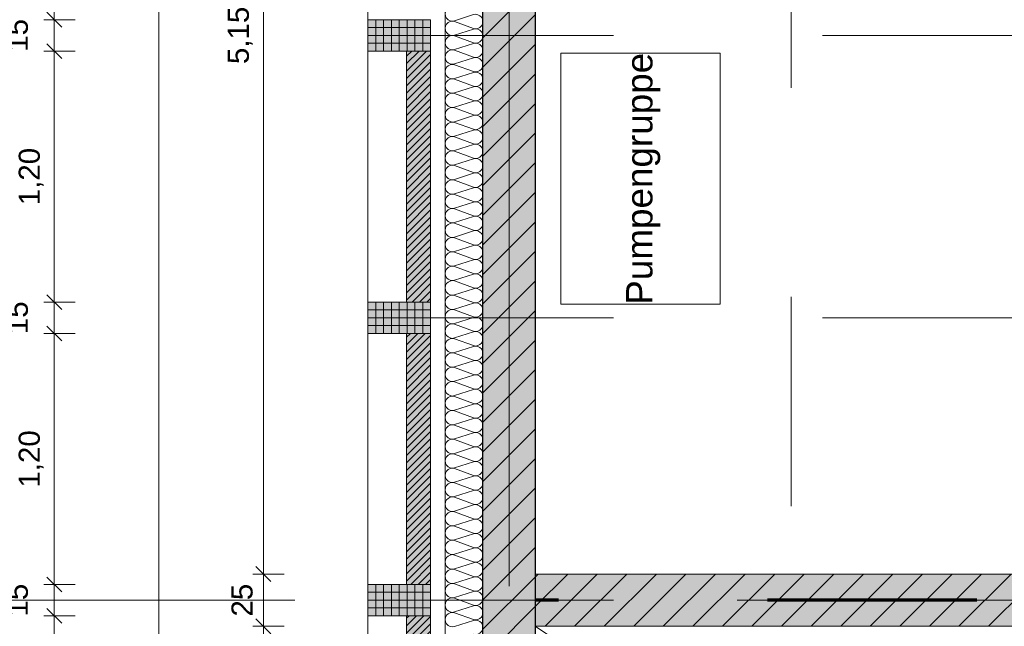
# Model space of a CAD drawing. Header units: metres. Extents: x -49 to 152, y -127 to 99.
# Tile 50 of 177: x -41.49 to -36.78, y -5.53 to -2.63. Entities that reach past the tile are written whole.
import ezdxf

# ---------------------------------------------------------------- set-up
doc = ezdxf.new("R2010")
doc.units = ezdxf.units.M
doc.header["$PDMODE"] = 1
doc.header["$PDSIZE"] = -2
for name, pattern in [('Achsen 01', [5.291531, 3.175, -1.058062, 0.352704, -0.705764]), ('gestrichelt - 01', [2, 1, -1]), ('gestrichelt - 02', [4, 2, -2]), ('Raster 01', [2, 1, -1])]:
    doc.linetypes.add(name, pattern=pattern)
doc.layers.get('0').update_dxf_attribs({"lineweight": 25})
for name, color, linetype, lineweight, true_color in [('013_Beton und Stahlbetonarbeiten-000 Sichtbeton-331 tragende Au', 5, 'Continuous', 5, 0x0000ff), ('013_Beton und Stahlbetonarbeiten-000 Sichtbeton-341 tragende In', 5, 'Continuous', 5, 0x0000ff), ('014_Fassadenarbeiten-000 Aufsicht Betonfertigteile', 7, 'Continuous', 9, 0xc0c0c0), ('014_Fassadenarbeiten-330 mineralische Dämmung', 7, 'Continuous', 9, 0x666666), ('075_Raumlufttechnische Anlage-Lüftungsanlage', 7, 'Continuous', 18, 0x555555), ('AV1-Achsen', 1, 'Achsen 01', 18, 0xff0000), ('AV1-Raster', 7, 'Raster 01', 9, 0xa6a6a6), ('Beschriftung', 7, 'Continuous', 9, 0x555555)]:
    doc.layers.add(name, color=color, linetype=linetype, lineweight=lineweight, true_color=true_color)
for name, color, linetype, lineweight in [('013_Beton und Stahlbetonarbeiten-330 Außenwände', 7, 'Continuous', 25), ('013_Beton und Stahlbetonarbeiten-340 Innenwände', 7, 'Continuous', 18), ('014_Fassadenarbeiten-330 Betonfertigteile vertikal', 7, 'Continuous', 9), ('014_Fassadenarbeiten-330 Filtermauerwerk 11.5cm', 7, 'Continuous', 9), ('075_Raumlufttechnische Anlage-Beschriftung', 7, 'Continuous', 9), ('_1.35m (3D)', 7, 'Continuous', 9), ('_GRU (2D)', 7, 'Continuous', 9), ('_OG 3 (2D)', 7, 'Continuous', 9), ('AV1-Brandschutzkonzept-Brandschutzkonzept', 7, 'Continuous', 5), ('Bemaßung-Bemaßung', 7, 'Continuous', 9)]:
    doc.layers.add(name, color=color, linetype=linetype, lineweight=lineweight)
doc.layers.get('0').freeze()
doc.styles.add('Arial', font='arial.ttf')
doc.dimstyles.new('COE 50', dxfattribs={"dimtxt": 100.872396, "dimasz": 0.001414, "dimexe": 0.001, "dimexo": 0.01, "dimgap": 0.001, "dimtad": 1, "dimdec": 3, "dimtxsty": 'Arial', "dimblk": 'VW_SLASH-3', "dimblk1": 'VW_SLASH-3', "dimblk2": 'VW_SLASH-3', "dimcen": 0, "dimadec": 3, "dimazin": 0, "dimtfac": 0.8, "dimtdec": 3, "dimtix": 1, "dimtmove": 0, "dimatfit": 0, "dimldrblk": 'VW_SLASH-2', "dimfxl": 0.002, "dimfxlon": 1, "dimfrac": 2, "dimtolj": 1, "dimarcsym": 0})
pattern_1 = [(45, (0, 0), (0.01767767, -0.01767767), [])]
pattern_2 = [(-90, (0, 0), (0.0375, 0), [])]
pattern_3 = [(0, (0, 0), (2e-18, -0.0375), [])]
pattern_4 = [(45, (0, 0), (0.07071068, -0.07071068), [0.025, -0.025])]
pattern_5 = [(-135, (0.03106, -0.03313), (0.07071068, -0.07071068), [])]

# ---------------------------------------------------------------- blocks, each defined once
blk = doc.blocks.new('Group-4')
at = {"layer": 'AV1-Raster'}
for p, q in [((-37.8, -22.95), (-37.8, 1.35)), ((1.35, -2.7), (-40.5, -2.7)), ((1.35, -4.05), (-40.5, -4.05)), ((1.35, -5.4), (-40.5, -5.4))]:
    blk.add_line(p, q, dxfattribs=at)
blk = doc.blocks.new('1.35m (3D)')
at = {"layer": 'AV1-Raster', "color": 7}
blk.add_blockref('Group-4', (0, 0), dxfattribs=at)
blk = doc.blocks.new('Group-334')
at = {"layer": '014_Fassadenarbeiten-330 mineralische Dämmung', "transparency": 33554687, "flags": 128}
blk.add_lwpolyline([(-5.5622, 39.32, 1.372583), (-5.4966, 39.32), (-5.5255, 39.41, -1.372995), (-5.46, 39.41), (-5.4932, 39.32, 1.372583), (-5.4277, 39.32), (-5.4566, 39.41, -1.372995), (-5.391, 39.41), (-5.4243, 39.32, 1.372583), (-5.3587, 39.32), (-5.3877, 39.41, -1.372995), (-5.3221, 39.41), (-5.3554, 39.32, 1.372583), (-5.2898, 39.32), (-5.3187, 39.41, -1.372995), (-5.2531, 39.41), (-5.2864, 39.32, 1.372583), (-5.2208, 39.32), (-5.2498, 39.41, -1.372995), (-5.1842, 39.41), (-5.2175, 39.32, 1.372583), (-5.1519, 39.32), (-5.1808, 39.41, -1.372995), (-5.1153, 39.41), (-5.1485, 39.32, 1.372583), (-5.083, 39.32), (-5.1119, 39.41, -1.372995), (-5.0463, 39.41), (-5.0796, 39.32, 1.372583), (-5.014, 39.32), (-5.0429, 39.41, -1.372995), (-4.9774, 39.41), (-5.0106, 39.32, 1.372583), (-4.9451, 39.32), (-4.974, 39.41, -1.372995), (-4.9084, 39.41), (-4.9417, 39.32, 1.372583), (-4.8761, 39.32), (-4.905, 39.41, -1.372995), (-4.8395, 39.41), (-4.8727, 39.32, 1.372583), (-4.8072, 39.32), (-4.8361, 39.41, -1.372995), (-4.7705, 39.41), (-4.8038, 39.32, 1.372583), (-4.7382, 39.32), (-4.7672, 39.41, -1.372995), (-4.7016, 39.41), (-4.7349, 39.32, 1.372583), (-4.6693, 39.32), (-4.6982, 39.41, -1.372995), (-4.6326, 39.41), (-4.6659, 39.32, 1.372583), (-4.6003, 39.32), (-4.6293, 39.41, -1.372995), (-4.5637, 39.41), (-4.597, 39.32, 1.372583), (-4.5314, 39.32), (-4.5603, 39.41, -1.372995), (-4.4947, 39.41), (-4.528, 39.32, 1.372583), (-4.4624, 39.32), (-4.4914, 39.41, -1.372995), (-4.4258, 39.41), (-4.4591, 39.32, 1.372583), (-4.3935, 39.32), (-4.4224, 39.41, -1.372995), (-4.3569, 39.41), (-4.3901, 39.32, 1.372583), (-4.3246, 39.32), (-4.3535, 39.41, -1.372995), (-4.2879, 39.41), (-4.3212, 39.32, 1.372583), (-4.2556, 39.32), (-4.2845, 39.41, -1.372995), (-4.219, 39.41), (-4.2522, 39.32, 1.372583), (-4.1867, 39.32), (-4.2156, 39.41, -1.372995), (-4.15, 39.41), (-4.1833, 39.32, 1.372583), (-4.1177, 39.32), (-4.1467, 39.41, -1.372995), (-4.0811, 39.41), (-4.1144, 39.32, 1.372583), (-4.0488, 39.32), (-4.0777, 39.41, -1.372995), (-4.0121, 39.41), (-4.0454, 39.32, 1.372583), (-3.9798, 39.32), (-4.0088, 39.41, -1.372995), (-3.9432, 39.41), (-3.9765, 39.32, 1.372583), (-3.9109, 39.32), (-3.9398, 39.41, -1.372995), (-3.8742, 39.41), (-3.9075, 39.32, 1.372583), (-3.8419, 39.32), (-3.8709, 39.41, -1.372995), (-3.8053, 39.41), (-3.8386, 39.32, 1.372583), (-3.773, 39.32), (-3.8019, 39.41, -1.372995), (-3.7364, 39.41), (-3.7696, 39.32, 1.372583), (-3.7041, 39.32), (-3.733, 39.41, -1.372995), (-3.6674, 39.41), (-3.7007, 39.32, 1.372583), (-3.6351, 39.32), (-3.664, 39.41, -1.372995), (-3.5985, 39.41), (-3.6317, 39.32, 1.372583), (-3.5662, 39.32), (-3.5951, 39.41, -1.372995), (-3.5295, 39.41), (-3.5628, 39.32, 1.372583), (-3.4972, 39.32), (-3.5261, 39.41, -1.372995), (-3.4606, 39.41), (-3.4938, 39.32, 1.372583), (-3.4283, 39.32), (-3.4572, 39.41, -1.372995), (-3.3916, 39.41), (-3.4249, 39.32, 1.372583), (-3.3593, 39.32), (-3.3883, 39.41, -1.372995), (-3.3227, 39.41), (-3.356, 39.32, 1.372583), (-3.2904, 39.32), (-3.3193, 39.41, -1.372995), (-3.2537, 39.41), (-3.287, 39.32, 1.372583), (-3.2214, 39.32), (-3.2504, 39.41, -1.372995), (-3.1848, 39.41), (-3.2181, 39.32, 1.372583), (-3.1525, 39.32), (-3.1814, 39.41, -1.372995), (-3.1159, 39.41), (-3.1491, 39.32, 1.372583), (-3.0836, 39.32), (-3.1125, 39.41, -1.372995), (-3.0469, 39.41), (-3.0802, 39.32, 1.372583), (-3.0146, 39.32), (-3.0435, 39.41, -1.372995), (-2.978, 39.41), (-3.0112, 39.32, 1.372583), (-2.9457, 39.32), (-2.9746, 39.41, -1.372995), (-2.909, 39.41), (-2.9423, 39.32, 1.372583), (-2.8767, 39.32), (-2.9056, 39.41, -1.372995), (-2.8401, 39.41), (-2.8733, 39.32, 1.372583), (-2.8078, 39.32), (-2.8367, 39.41, -1.372995), (-2.7711, 39.41), (-2.8044, 39.32, 1.372583), (-2.7388, 39.32), (-2.7678, 39.41, -1.372995), (-2.7022, 39.41), (-2.7355, 39.32, 1.372583), (-2.6699, 39.32), (-2.6988, 39.41, -1.372995), (-2.6332, 39.41), (-2.6665, 39.32, 1.372583), (-2.6009, 39.32), (-2.6299, 39.41, -1.372995), (-2.5643, 39.41)], format="xyb", dxfattribs=at)
blk = doc.blocks.new('Group-335')
at = {"layer": '014_Fassadenarbeiten-330 mineralische Dämmung', "transparency": 33554687}
blk.add_blockref('Group-334', (0, 0), dxfattribs=at)
blk = doc.blocks.new('Parametric Object-53')
at = {"layer": '014_Fassadenarbeiten-330 mineralische Dämmung', "color": 7, "transparency": 33554687}
blk.add_blockref('Group-335', (0, 0), dxfattribs=at)
at = {"layer": '014_Fassadenarbeiten-330 mineralische Dämmung', "color": 0, "flags": 1}
for tag in ['IFC_UUID', 'instanceID', 'prm0_name', 'prm0_type', 'prm0_value', 'prm1_name', 'prm1_type', 'prm1_value', 'prm2_name', 'prm2_type', 'prm2_value', 'prm3_name', 'prm3_type', 'prm3_value', 'prm4_name', 'prm4_type', 'prm4_value', 'prm5_name', 'prm5_type', 'prm5_value', 'prm6_name', 'prm6_type', 'prm6_value']:
    blk.add_attdef(tag, (-39.4631, -21.9098), '', height=0.00018, dxfattribs=at)
blk = doc.blocks.new('VW_SLASH-3')
at = {"color": 0, "linetype": 'ByBlock', "lineweight": -2, "transparency": 16777216}
blk.add_line((0, 0), (-1, 0), dxfattribs=at)
at = {"color": 0, "linetype": 'Continuous', "lineweight": 15, "transparency": 16777216, "flags": 128}
blk.add_lwpolyline([(0.5, 0.5), (-0.5, -0.5)], dxfattribs=at)
blk = doc.blocks.new('*D682')
at = {"layer": 'Bemaßung-Bemaßung', "color": 0, "lineweight": -2}
for p, q in [((-42.225, 0), (-42.375, 0)), ((-42.325, -5.3293), (-42.325, -0.0707)), ((-42.225, -5.4), (-42.375, -5.4))]:
    blk.add_line(p, q, dxfattribs=at)
at = {"layer": 'Defpoints', "color": 0}
for p in [(-39.15, 0), (-42.325, 0), (-39.15, -5.4)]:
    blk.add_point(p, dxfattribs=at)
at = {"layer": 'Bemaßung-Bemaßung', "color": 0, "lineweight": -2, "xscale": 0.070693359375, "yscale": 0.070693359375, "zscale": 0.070693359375}
for p, rotation in [((-42.325, 0), 90), ((-42.325, -5.4), 270)]:
    blk.add_blockref('VW_SLASH-3', p, dxfattribs=dict(at, rotation=rotation))
at = {"layer": 'Bemaßung-Bemaßung', "color": 0, "insert": (-42.4356, -2.7), "char_height": 0.10087, "attachment_point": 5, "rotation": 90, "style": 'Arial'}
blk.add_mtext('\\A1;5,40', dxfattribs=at)
blk = doc.blocks.new('VW_SLASH-2')
at = {"color": 0, "linetype": 'ByBlock', "lineweight": -2, "transparency": 16777216}
blk.add_line((0, 0), (-1, 0), dxfattribs=at)
at = {"color": 0, "linetype": 'Continuous', "lineweight": 15, "transparency": 16777216, "flags": 128}
blk.add_lwpolyline([(0.5, 0.5), (-0.5, -0.5)], dxfattribs=at)
blk = doc.blocks.new('*D683')
at = {"layer": 'Bemaßung-Bemaßung', "color": 0, "lineweight": -2}
for p, q in [((-42.225, -5.4), (-42.375, -5.4)), ((-42.325, -8.0293), (-42.325, -5.4707)), ((-42.225, -8.1), (-42.375, -8.1))]:
    blk.add_line(p, q, dxfattribs=at)
at = {"layer": 'Defpoints', "color": 0}
for p in [(-42.325, -5.4), (-39.15, -5.4), (-39.15, -8.1)]:
    blk.add_point(p, dxfattribs=at)
at = {"layer": 'Bemaßung-Bemaßung', "color": 0, "lineweight": -2, "xscale": 0.070693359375, "yscale": 0.070693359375, "zscale": 0.070693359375}
for p, rotation in [((-42.325, -5.4), 90), ((-42.325, -8.1), 270)]:
    blk.add_blockref('VW_SLASH-3', p, dxfattribs=dict(at, rotation=rotation))
at = {"layer": 'Bemaßung-Bemaßung', "color": 0, "insert": (-42.4356, -6.75), "char_height": 0.10087, "attachment_point": 5, "rotation": 90, "style": 'Arial'}
blk.add_mtext('\\A1;2,70', dxfattribs=at)
blk = doc.blocks.new('*D713')
at = {"layer": 'Bemaßung-Bemaßung', "color": 0, "linetype": 'Continuous', "lineweight": -2}
for p, q in [((-41.225, -5.475), (-41.375, -5.475)), ((-41.325, -5.5457), (-41.325, -6.6043)), ((-41.225, -6.675), (-41.375, -6.675))]:
    blk.add_line(p, q, dxfattribs=at)
at = {"layer": 'Defpoints', "color": 0}
for p in [(-39.825, -5.475), (-41.325, -6.675), (-39.825, -6.675)]:
    blk.add_point(p, dxfattribs=at)
at = {"layer": 'Bemaßung-Bemaßung', "color": 0, "lineweight": -2, "xscale": 0.070693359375, "yscale": 0.070693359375, "zscale": 0.070693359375}
for p, rotation in [((-41.325, -5.475), 90), ((-41.325, -6.675), 270)]:
    blk.add_blockref('VW_SLASH-3', p, dxfattribs=dict(at, rotation=rotation))
at = {"layer": 'Bemaßung-Bemaßung', "color": 0, "insert": (-41.4356, -6.075), "char_height": 0.10087, "attachment_point": 5, "rotation": 90, "style": 'Arial'}
blk.add_mtext('\\A1;1,20', dxfattribs=at)
blk = doc.blocks.new('*D714')
at = {"layer": 'Bemaßung-Bemaßung', "color": 0, "linetype": 'Continuous', "lineweight": -2}
for p, q in [((-41.325, -5.2543), (-41.325, -5.1836)), ((-41.225, -5.325), (-41.375, -5.325)), ((-41.325, -5.325), (-41.325, -5.475)), ((-41.225, -5.475), (-41.375, -5.475)), ((-41.325, -5.5457), (-41.325, -5.6164))]:
    blk.add_line(p, q, dxfattribs=at)
at = {"layer": 'Defpoints', "color": 0}
for p in [(-39.825, -5.325), (-41.325, -5.475), (-39.825, -5.475)]:
    blk.add_point(p, dxfattribs=at)
at = {"layer": 'Bemaßung-Bemaßung', "color": 0, "lineweight": -2, "xscale": 0.070693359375, "yscale": 0.070693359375, "zscale": 0.070693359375}
for p, rotation in [((-41.325, -5.325), 270), ((-41.325, -5.475), 90)]:
    blk.add_blockref('VW_SLASH-3', p, dxfattribs=dict(at, rotation=rotation))
at = {"layer": 'Bemaßung-Bemaßung', "color": 0, "insert": (-41.5015, -5.4), "char_height": 0.10087, "attachment_point": 5, "rotation": 90, "style": 'Arial'}
blk.add_mtext('\\A1;15', dxfattribs=at)
blk = doc.blocks.new('*D715')
at = {"layer": 'Bemaßung-Bemaßung', "color": 0, "linetype": 'Continuous', "lineweight": -2}
for p, q in [((-41.225, -4.125), (-41.375, -4.125)), ((-41.325, -4.1957), (-41.325, -5.2543)), ((-41.225, -5.325), (-41.375, -5.325))]:
    blk.add_line(p, q, dxfattribs=at)
at = {"layer": 'Defpoints', "color": 0}
for p in [(-39.825, -4.125), (-41.325, -5.325), (-39.825, -5.325)]:
    blk.add_point(p, dxfattribs=at)
at = {"layer": 'Bemaßung-Bemaßung', "color": 0, "lineweight": -2, "xscale": 0.070693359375, "yscale": 0.070693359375, "zscale": 0.070693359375}
for p, rotation in [((-41.325, -4.125), 90), ((-41.325, -5.325), 270)]:
    blk.add_blockref('VW_SLASH-3', p, dxfattribs=dict(at, rotation=rotation))
at = {"layer": 'Bemaßung-Bemaßung', "color": 0, "insert": (-41.4356, -4.725), "char_height": 0.10087, "attachment_point": 5, "rotation": 90, "style": 'Arial'}
blk.add_mtext('\\A1;1,20', dxfattribs=at)
blk = doc.blocks.new('*D716')
at = {"layer": 'Bemaßung-Bemaßung', "color": 0, "linetype": 'Continuous', "lineweight": -2}
for p, q in [((-41.325, -3.9043), (-41.325, -3.8336)), ((-41.225, -3.975), (-41.375, -3.975)), ((-41.325, -3.975), (-41.325, -4.125)), ((-41.225, -4.125), (-41.375, -4.125)), ((-41.325, -4.1957), (-41.325, -4.2664))]:
    blk.add_line(p, q, dxfattribs=at)
at = {"layer": 'Defpoints', "color": 0}
for p in [(-39.825, -3.975), (-41.325, -4.125), (-39.825, -4.125)]:
    blk.add_point(p, dxfattribs=at)
at = {"layer": 'Bemaßung-Bemaßung', "color": 0, "lineweight": -2, "xscale": 0.070693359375, "yscale": 0.070693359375, "zscale": 0.070693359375}
for p, rotation in [((-41.325, -3.975), 270), ((-41.325, -4.125), 90)]:
    blk.add_blockref('VW_SLASH-3', p, dxfattribs=dict(at, rotation=rotation))
at = {"layer": 'Bemaßung-Bemaßung', "color": 0, "insert": (-41.5015, -4.05), "char_height": 0.10087, "attachment_point": 5, "rotation": 90, "style": 'Arial'}
blk.add_mtext('\\A1;15', dxfattribs=at)
blk = doc.blocks.new('*D717')
at = {"layer": 'Bemaßung-Bemaßung', "color": 0, "linetype": 'Continuous', "lineweight": -2}
for p, q in [((-41.225, -2.775), (-41.375, -2.775)), ((-41.325, -2.8457), (-41.325, -3.9043)), ((-41.225, -3.975), (-41.375, -3.975))]:
    blk.add_line(p, q, dxfattribs=at)
at = {"layer": 'Defpoints', "color": 0}
for p in [(-39.825, -2.775), (-41.325, -3.975), (-39.825, -3.975)]:
    blk.add_point(p, dxfattribs=at)
at = {"layer": 'Bemaßung-Bemaßung', "color": 0, "lineweight": -2, "xscale": 0.070693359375, "yscale": 0.070693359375, "zscale": 0.070693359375}
for p, rotation in [((-41.325, -2.775), 90), ((-41.325, -3.975), 270)]:
    blk.add_blockref('VW_SLASH-3', p, dxfattribs=dict(at, rotation=rotation))
at = {"layer": 'Bemaßung-Bemaßung', "color": 0, "insert": (-41.4356, -3.375), "char_height": 0.10087, "attachment_point": 5, "rotation": 90, "style": 'Arial'}
blk.add_mtext('\\A1;1,20', dxfattribs=at)
blk = doc.blocks.new('*D718')
at = {"layer": 'Bemaßung-Bemaßung', "color": 0, "linetype": 'Continuous', "lineweight": -2}
for p, q in [((-41.325, -2.5543), (-41.325, -2.4836)), ((-41.225, -2.625), (-41.375, -2.625)), ((-41.325, -2.625), (-41.325, -2.775)), ((-41.225, -2.775), (-41.375, -2.775)), ((-41.325, -2.8457), (-41.325, -2.9164))]:
    blk.add_line(p, q, dxfattribs=at)
at = {"layer": 'Defpoints', "color": 0}
for p in [(-39.825, -2.625), (-41.325, -2.775), (-39.825, -2.775)]:
    blk.add_point(p, dxfattribs=at)
at = {"layer": 'Bemaßung-Bemaßung', "color": 0, "lineweight": -2, "xscale": 0.070693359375, "yscale": 0.070693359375, "zscale": 0.070693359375}
for p, rotation in [((-41.325, -2.625), 270), ((-41.325, -2.775), 90)]:
    blk.add_blockref('VW_SLASH-3', p, dxfattribs=dict(at, rotation=rotation))
at = {"layer": 'Bemaßung-Bemaßung', "color": 0, "insert": (-41.5015, -2.7), "char_height": 0.10087, "attachment_point": 5, "rotation": 90, "style": 'Arial'}
blk.add_mtext('\\A1;15', dxfattribs=at)
blk = doc.blocks.new('*D719')
at = {"layer": 'Bemaßung-Bemaßung', "color": 0, "linetype": 'Continuous', "lineweight": -2}
for p, q in [((-41.225, -1.425), (-41.375, -1.425)), ((-41.325, -1.4957), (-41.325, -2.5543)), ((-41.225, -2.625), (-41.375, -2.625))]:
    blk.add_line(p, q, dxfattribs=at)
at = {"layer": 'Defpoints', "color": 0}
for p in [(-39.825, -1.425), (-41.325, -2.625), (-39.825, -2.625)]:
    blk.add_point(p, dxfattribs=at)
at = {"layer": 'Bemaßung-Bemaßung', "color": 0, "lineweight": -2, "xscale": 0.070693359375, "yscale": 0.070693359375, "zscale": 0.070693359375}
for p, rotation in [((-41.325, -1.425), 90), ((-41.325, -2.625), 270)]:
    blk.add_blockref('VW_SLASH-3', p, dxfattribs=dict(at, rotation=rotation))
at = {"layer": 'Bemaßung-Bemaßung', "color": 0, "insert": (-41.4356, -2.025), "char_height": 0.10087, "attachment_point": 5, "rotation": 90, "style": 'Arial'}
blk.add_mtext('\\A1;1,20', dxfattribs=at)
blk = doc.blocks.new('*D725')
at = {"layer": 'Bemaßung-Bemaßung', "color": 0, "lineweight": -2}
for p, q in [((-40.725, 0.125), (-40.875, 0.125)), ((-40.825, 0.0543), (-40.825, -21.6543)), ((-40.725, -21.725), (-40.875, -21.725))]:
    blk.add_line(p, q, dxfattribs=at)
at = {"layer": 'Defpoints', "color": 0}
for p in [(-39.275, 0.125), (-40.825, -21.725), (-39.275, -21.725)]:
    blk.add_point(p, dxfattribs=at)
at = {"layer": 'Bemaßung-Bemaßung', "color": 0, "lineweight": -2, "xscale": 0.070693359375, "yscale": 0.070693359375, "zscale": 0.070693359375}
for p, rotation in [((-40.825, 0.125), 90), ((-40.825, -21.725), 270)]:
    blk.add_blockref('VW_SLASH-3', p, dxfattribs=dict(at, rotation=rotation))
at = {"layer": 'Bemaßung-Bemaßung', "color": 0, "insert": (-40.9356, -10.8), "char_height": 0.10087, "attachment_point": 5, "rotation": 90, "style": 'Arial'}
blk.add_mtext('\\A1;21,85', dxfattribs=at)
blk = doc.blocks.new('*D793')
at = {"layer": 'Bemaßung-Bemaßung', "color": 0, "linetype": 'Continuous', "lineweight": -2}
for p, q in [((-40.225, -5.525), (-40.375, -5.525)), ((-40.325, -5.5957), (-40.325, -16.0043)), ((-40.225, -16.075), (-40.375, -16.075))]:
    blk.add_line(p, q, dxfattribs=at)
at = {"layer": 'Defpoints', "color": 0}
for p in [(-39.025, -5.525), (-40.325, -16.075), (-39.025, -16.075)]:
    blk.add_point(p, dxfattribs=at)
at = {"layer": 'Bemaßung-Bemaßung', "color": 0, "lineweight": -2, "xscale": 0.070693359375, "yscale": 0.070693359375, "zscale": 0.070693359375}
for p, rotation in [((-40.325, -5.525), 90), ((-40.325, -16.075), 270)]:
    blk.add_blockref('VW_SLASH-3', p, dxfattribs=dict(at, rotation=rotation))
at = {"layer": 'Bemaßung-Bemaßung', "color": 0, "insert": (-40.4356, -10.8), "char_height": 0.10087, "attachment_point": 5, "rotation": 90, "style": 'Arial'}
blk.add_mtext('\\A1;10,55', dxfattribs=at)
blk = doc.blocks.new('*D794')
at = {"layer": 'Bemaßung-Bemaßung', "color": 0, "linetype": 'Continuous', "lineweight": -2}
for p, q in [((-40.225, -5.275), (-40.375, -5.275)), ((-40.325, -5.3457), (-40.325, -5.4543)), ((-40.225, -5.525), (-40.375, -5.525))]:
    blk.add_line(p, q, dxfattribs=at)
at = {"layer": 'Defpoints', "color": 0}
for p in [(-39.025, -5.275), (-40.325, -5.525), (-39.025, -5.525)]:
    blk.add_point(p, dxfattribs=at)
at = {"layer": 'Bemaßung-Bemaßung', "color": 0, "lineweight": -2, "xscale": 0.070693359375, "yscale": 0.070693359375, "zscale": 0.070693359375}
for p, rotation in [((-40.325, -5.275), 90), ((-40.325, -5.525), 270)]:
    blk.add_blockref('VW_SLASH-3', p, dxfattribs=dict(at, rotation=rotation))
at = {"layer": 'Bemaßung-Bemaßung', "color": 0, "insert": (-40.4265, -5.4), "char_height": 0.10087, "attachment_point": 5, "rotation": 90, "style": 'Arial'}
blk.add_mtext('\\A1;25', dxfattribs=at)
blk = doc.blocks.new('*D795')
at = {"layer": 'Bemaßung-Bemaßung', "color": 0, "linetype": 'Continuous', "lineweight": -2}
for p, q in [((-40.225, -0.125), (-40.375, -0.125)), ((-40.325, -0.1957), (-40.325, -5.2043)), ((-40.225, -5.275), (-40.375, -5.275))]:
    blk.add_line(p, q, dxfattribs=at)
at = {"layer": 'Defpoints', "color": 0}
for p in [(-39.025, -0.125), (-40.325, -5.275), (-39.025, -5.275)]:
    blk.add_point(p, dxfattribs=at)
at = {"layer": 'Bemaßung-Bemaßung', "color": 0, "lineweight": -2, "xscale": 0.070693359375, "yscale": 0.070693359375, "zscale": 0.070693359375}
for p, rotation in [((-40.325, -0.125), 90), ((-40.325, -5.275), 270)]:
    blk.add_blockref('VW_SLASH-3', p, dxfattribs=dict(at, rotation=rotation))
at = {"layer": 'Bemaßung-Bemaßung', "color": 0, "insert": (-40.4356, -2.7), "char_height": 0.10087, "attachment_point": 5, "rotation": 90, "style": 'Arial'}
blk.add_mtext('\\A1;5,15', dxfattribs=at)
blk = doc.blocks.new('Group-878')
at = {"layer": 'AV1-Achsen'}
blk.add_line((-39.15, -26.5), (-39.15, 4.9), dxfattribs=at)
blk = doc.blocks.new('Group-883')
at = {"layer": 'AV1-Achsen'}
blk.add_line((-43.35, -5.4), (4.2, -5.4), dxfattribs=at)
blk = doc.blocks.new('GRU (2D)')
at = {"layer": 'AV1-Achsen', "color": 7}
for name in ['Group-878', 'Group-883']:
    blk.add_blockref(name, (0, 0), dxfattribs=at)
blk = doc.blocks.new('OG 3 (2D)')
at = {"layer": '013_Beton und Stahlbetonarbeiten-340 Innenwände', "linetype": 'Continuous', "lineweight": 0, "true_color": 0xc0c0c0}
blk.add_hatch(color=9, dxfattribs=at).paths.add_polyline_path([(-22.825, -5.275), (-39.025, -5.275), (-39.025, -5.525), (-22.825, -5.525)])
at = {"layer": '013_Beton und Stahlbetonarbeiten-340 Innenwände', "linetype": 'Continuous', "lineweight": 13}
h = blk.add_hatch(dxfattribs=at)
h.set_pattern_fill('Stahlbeton', color=251, style=0, pattern_type=2)
h.set_pattern_definition(pattern_4)
h.paths.add_polyline_path([(-22.825, -5.275), (-39.025, -5.275), (-39.025, -5.525), (-22.825, -5.525)])
h = blk.add_hatch(dxfattribs=at)
h.set_pattern_fill('Stahlbeton-1', color=251, style=0, pattern_type=2)
h.set_pattern_definition(pattern_5)
h.paths.add_polyline_path([(-22.825, -5.275), (-39.025, -5.275), (-39.025, -5.525), (-22.825, -5.525)])
at = {"layer": '014_Fassadenarbeiten-330 Betonfertigteile vertikal', "linetype": 'Continuous', "lineweight": 0}
for points in [[(-39.525, -2.775), (-39.525, -2.625), (-39.825, -2.625), (-39.825, -2.775)], [(-39.525, -4.125), (-39.525, -3.975), (-39.825, -3.975), (-39.825, -4.125)], [(-39.525, -5.475), (-39.525, -5.325), (-39.825, -5.325), (-39.825, -5.475)]]:
    blk.add_hatch(color=9, dxfattribs=at).paths.add_polyline_path(points)
at = {"layer": '014_Fassadenarbeiten-330 Betonfertigteile vertikal', "linetype": 'Continuous', "lineweight": 9}
h = blk.add_hatch(dxfattribs=at)
h.set_pattern_fill('Stahlbetonfertigteil-1', color=8, style=0, pattern_type=2)
h.set_pattern_definition(pattern_2)
h.paths.add_polyline_path([(-39.525, -2.775), (-39.525, -2.625), (-39.825, -2.625), (-39.825, -2.775)])
at = {"layer": '014_Fassadenarbeiten-330 Betonfertigteile vertikal', "linetype": 'Continuous', "lineweight": 13}
h = blk.add_hatch(dxfattribs=at)
h.set_pattern_fill('Stahlbetonfertigteil', color=8, style=0, pattern_type=2)
h.set_pattern_definition(pattern_3)
h.paths.add_polyline_path([(-39.525, -2.775), (-39.525, -2.625), (-39.825, -2.625), (-39.825, -2.775)])
at = {"layer": '014_Fassadenarbeiten-330 Betonfertigteile vertikal', "linetype": 'Continuous', "lineweight": 9}
h = blk.add_hatch(dxfattribs=at)
h.set_pattern_fill('Stahlbetonfertigteil-1', color=8, style=0, pattern_type=2)
h.set_pattern_definition(pattern_2)
h.paths.add_polyline_path([(-39.525, -4.125), (-39.525, -3.975), (-39.825, -3.975), (-39.825, -4.125)])
at = {"layer": '014_Fassadenarbeiten-330 Betonfertigteile vertikal', "linetype": 'Continuous', "lineweight": 13}
h = blk.add_hatch(dxfattribs=at)
h.set_pattern_fill('Stahlbetonfertigteil', color=8, style=0, pattern_type=2)
h.set_pattern_definition(pattern_3)
h.paths.add_polyline_path([(-39.525, -4.125), (-39.525, -3.975), (-39.825, -3.975), (-39.825, -4.125)])
at = {"layer": '014_Fassadenarbeiten-330 Betonfertigteile vertikal', "linetype": 'Continuous', "lineweight": 9}
h = blk.add_hatch(dxfattribs=at)
h.set_pattern_fill('Stahlbetonfertigteil-1', color=8, style=0, pattern_type=2)
h.set_pattern_definition(pattern_2)
h.paths.add_polyline_path([(-39.525, -5.475), (-39.525, -5.325), (-39.825, -5.325), (-39.825, -5.475)])
at = {"layer": '014_Fassadenarbeiten-330 Betonfertigteile vertikal', "linetype": 'Continuous', "lineweight": 13}
h = blk.add_hatch(dxfattribs=at)
h.set_pattern_fill('Stahlbetonfertigteil', color=8, style=0, pattern_type=2)
h.set_pattern_definition(pattern_3)
h.paths.add_polyline_path([(-39.525, -5.475), (-39.525, -5.325), (-39.825, -5.325), (-39.825, -5.475)])
at = {"layer": '014_Fassadenarbeiten-330 Filtermauerwerk 11.5cm', "linetype": 'Continuous', "lineweight": 0, "true_color": 0xd19783}
for points in [[(-39.64, -2.775), (-39.525, -2.775), (-39.525, -3.975), (-39.64, -3.975)], [(-39.64, -4.125), (-39.525, -4.125), (-39.525, -5.325), (-39.64, -5.325)], [(-39.64, -5.475), (-39.525, -5.475), (-39.525, -6.675), (-39.64, -6.675)]]:
    blk.add_hatch(color=33, dxfattribs=at).paths.add_polyline_path(points)
at = {"layer": '014_Fassadenarbeiten-330 Filtermauerwerk 11.5cm', "linetype": 'Continuous', "lineweight": 9}
h = blk.add_hatch(dxfattribs=at)
h.set_pattern_fill('Mauerwerk Münster', color=8, style=0, pattern_type=2)
h.set_pattern_definition(pattern_1)
h.paths.add_polyline_path([(-39.64, -2.775), (-39.525, -2.775), (-39.525, -3.975), (-39.64, -3.975)])
h = blk.add_hatch(dxfattribs=at)
h.set_pattern_fill('Mauerwerk Münster', color=8, style=0, pattern_type=2)
h.set_pattern_definition(pattern_1)
h.paths.add_polyline_path([(-39.64, -4.125), (-39.525, -4.125), (-39.525, -5.325), (-39.64, -5.325)])
h = blk.add_hatch(dxfattribs=at)
h.set_pattern_fill('Mauerwerk Münster', color=8, style=0, pattern_type=2)
h.set_pattern_definition(pattern_1)
h.paths.add_polyline_path([(-39.64, -5.475), (-39.525, -5.475), (-39.525, -6.675), (-39.64, -6.675)])
at = {"layer": '013_Beton und Stahlbetonarbeiten-000 Sichtbeton-331 tragende Au', "color": 30}
blk.add_solid([(-39.075, -5.475), (-39.025, -5.525), (-39.075, -16.125), (-39.025, -16.075)], dxfattribs=at)
at = {"layer": '013_Beton und Stahlbetonarbeiten-000 Sichtbeton-341 tragende In', "color": 30}
blk.add_solid([(-23.075, -5.475), (-39.075, -5.475), (-23.075, -5.525), (-39.025, -5.525)], dxfattribs=at)
at = {"layer": '013_Beton und Stahlbetonarbeiten-340 Innenwände', "flags": 128}
blk.add_lwpolyline([(-22.825, -5.275), (-39.025, -5.275), (-39.025, -5.525), (-22.825, -5.525)], close=True, dxfattribs=at)
at = {"layer": '014_Fassadenarbeiten-000 Aufsicht Betonfertigteile', "flags": 128}
blk.add_lwpolyline([(-39.455, 0.305), (-39.455, -21.905), (-39.825, -22.275), (-39.825, 0.675)], close=True, dxfattribs=at)
at = {"layer": '014_Fassadenarbeiten-330 Betonfertigteile vertikal', "flags": 128}
for points in [[(-39.525, -2.775), (-39.525, -2.625), (-39.825, -2.625), (-39.825, -2.775)], [(-39.525, -4.125), (-39.525, -3.975), (-39.825, -3.975), (-39.825, -4.125)], [(-39.525, -5.475), (-39.525, -5.325), (-39.825, -5.325), (-39.825, -5.475)]]:
    blk.add_lwpolyline(points, close=True, dxfattribs=at)
at = {"layer": '014_Fassadenarbeiten-330 Filtermauerwerk 11.5cm', "flags": 128}
for points in [[(-39.64, -2.775), (-39.525, -2.775), (-39.525, -3.975), (-39.64, -3.975)], [(-39.64, -4.125), (-39.525, -4.125), (-39.525, -5.325), (-39.64, -5.325)], [(-39.64, -5.475), (-39.525, -5.475), (-39.525, -6.675), (-39.64, -6.675)]]:
    blk.add_lwpolyline(points, close=True, dxfattribs=at)
at = {"layer": 'AV1-Brandschutzkonzept-Brandschutzkonzept', "color": 40, "linetype": 'gestrichelt - 01', "lineweight": 70, "true_color": 0xffc000, "transparency": 33554687}
blk.add_line((-22.9128, -5.4), (-39.025, -5.4), dxfattribs=at)
at = {"layer": 'Beschriftung', "linetype": 'gestrichelt - 02'}
blk.add_line((-39.025, -5.525), (-23.075, -16.075), dxfattribs=at)
at = {"layer": '014_Fassadenarbeiten-330 mineralische Dämmung', "rotation": 90}
blk.add_blockref('Parametric Object-53', (0, 0), dxfattribs=at)
at = {"layer": 'Bemaßung-Bemaßung'}
dim = blk.add_linear_dim(base=(-40.825, -21.725), p1=(-39.275, 0.125), p2=(-39.275, -21.725), angle=270, text='21,85', dimstyle='COE 50', override={"dimtxt": 0.100872, "dimasz": 0.070693, "dimexe": 0.05, "dimgap": 0.05, "dimpost": '<>', "dimtxsty": 'Arial', "dimtmove": 2, "dimfxl": 0.1}, dxfattribs=at)
dim.commit()
dim.dimension.update_dxf_attribs({"geometry": '*D725', "text_midpoint": (-40.9356, -10.8)})
at = {"layer": 'Bemaßung-Bemaßung', "color": 1}
for base, p1, p2, text, picture, middle in [((-42.325, 0), (-39.15, -5.4), (-39.15, 0), '5,40', '*D682', (-42.4356, -2.7)), ((-42.325, -5.4), (-39.15, -8.1), (-39.15, -5.4), '2,70', '*D683', (-42.4356, -6.75))]:
    dim = blk.add_linear_dim(base=base, p1=p1, p2=p2, angle=270, text=text, dimstyle='COE 50', override={"dimtxt": 0.100872, "dimasz": 0.070693, "dimexe": 0.05, "dimgap": 0.05, "dimpost": '<>', "dimtxsty": 'Arial', "dimtmove": 2, "dimfxl": 0.1}, dxfattribs=at)
    dim.commit()
    dim.dimension.update_dxf_attribs({"geometry": picture, "text_midpoint": middle})
at = {"layer": 'Bemaßung-Bemaßung', "linetype": 'Continuous'}
for base, p1, p2, text, override, picture, middle in [((-40.325, -5.275), (-39.025, -0.125), (-39.025, -5.275), '5,15', {"dimtxt": 0.100872, "dimasz": 0.070693, "dimexe": 0.05, "dimgap": 0.05, "dimpost": '<>', "dimtxsty": 'Arial', "dimtmove": 2, "dimfxl": 0.1}, '*D795', (-40.4356, -2.7)), ((-41.325, -2.625), (-39.825, -1.425), (-39.825, -2.625), '1,20', {"dimtxt": 0.100872, "dimasz": 0.070693, "dimexe": 0.05, "dimgap": 0.05, "dimpost": '<>', "dimtxsty": 'Arial', "dimtmove": 2, "dimfxl": 0.1}, '*D719', (-41.4356, -2.025)), ((-41.325, -2.775), (-39.825, -2.625), (-39.825, -2.775), '15', {"dimtxt": 0.100872, "dimasz": 0.070693, "dimexe": 0.05, "dimgap": 0.05, "dimpost": '<>', "dimtxsty": 'Arial', "dimtix": 0, "dimtmove": 2, "dimfxl": 0.1}, '*D718', (-41.5015, -2.7)), ((-41.325, -3.975), (-39.825, -2.775), (-39.825, -3.975), '1,20', {"dimtxt": 0.100872, "dimasz": 0.070693, "dimexe": 0.05, "dimgap": 0.05, "dimpost": '<>', "dimtxsty": 'Arial', "dimtmove": 2, "dimfxl": 0.1}, '*D717', (-41.4356, -3.375)), ((-41.325, -4.125), (-39.825, -3.975), (-39.825, -4.125), '15', {"dimtxt": 0.100872, "dimasz": 0.070693, "dimexe": 0.05, "dimgap": 0.05, "dimpost": '<>', "dimtxsty": 'Arial', "dimtix": 0, "dimtmove": 2, "dimfxl": 0.1}, '*D716', (-41.5015, -4.05)), ((-41.325, -5.325), (-39.825, -4.125), (-39.825, -5.325), '1,20', {"dimtxt": 0.100872, "dimasz": 0.070693, "dimexe": 0.05, "dimgap": 0.05, "dimpost": '<>', "dimtxsty": 'Arial', "dimtmove": 2, "dimfxl": 0.1}, '*D715', (-41.4356, -4.725)), ((-41.325, -5.475), (-39.825, -5.325), (-39.825, -5.475), '15', {"dimtxt": 0.100872, "dimasz": 0.070693, "dimexe": 0.05, "dimgap": 0.05, "dimpost": '<>', "dimtxsty": 'Arial', "dimtix": 0, "dimtmove": 2, "dimfxl": 0.1}, '*D714', (-41.5015, -5.4)), ((-40.325, -5.525), (-39.025, -5.275), (-39.025, -5.525), '25', {"dimtxt": 0.100872, "dimasz": 0.070693, "dimexe": 0.05, "dimgap": 0.05, "dimpost": '<>', "dimtxsty": 'Arial', "dimtmove": 2, "dimfxl": 0.1}, '*D794', (-40.4265, -5.4)), ((-41.325, -6.675), (-39.825, -5.475), (-39.825, -6.675), '1,20', {"dimtxt": 0.100872, "dimasz": 0.070693, "dimexe": 0.05, "dimgap": 0.05, "dimpost": '<>', "dimtxsty": 'Arial', "dimtmove": 2, "dimfxl": 0.1}, '*D713', (-41.4356, -6.075)), ((-40.325, -16.075), (-39.025, -5.525), (-39.025, -16.075), '10,55', {"dimtxt": 0.100872, "dimasz": 0.070693, "dimexe": 0.05, "dimgap": 0.05, "dimpost": '<>', "dimtxsty": 'Arial', "dimtmove": 2, "dimfxl": 0.1}, '*D793', (-40.4356, -10.8))]:
    dim = blk.add_linear_dim(base=base, p1=p1, p2=p2, angle=270, text=text, dimstyle='COE 50', override=override, dxfattribs=at)
    dim.commit()
    dim.dimension.update_dxf_attribs({"geometry": picture, "text_midpoint": middle})
at = {"color": 255}
blk.add_wipeout([(-38.9026, -2.7856), (-38.1406, -2.7856), (-38.1406, -3.9857), (-38.9026, -3.9857)], dxfattribs=at).dxf.layer = '075_Raumlufttechnische Anlage-Lüftungsanlage'
at = {"layer": '013_Beton und Stahlbetonarbeiten-330 Außenwände', "linetype": 'Continuous', "lineweight": 0, "true_color": 0xc0c0c0}
blk.add_hatch(color=9, dxfattribs=at).paths.add_polyline_path([(-39.275, 0.125), (-18.775, 0.125), (-18.775, -0.125), (-39.025, -0.125), (-39.025, -21.725), (-39.275, -21.725)])
at = {"layer": '013_Beton und Stahlbetonarbeiten-330 Außenwände', "linetype": 'Continuous', "lineweight": 13}
h = blk.add_hatch(dxfattribs=at)
h.set_pattern_fill('Stahlbeton', color=251, style=0, pattern_type=2)
h.set_pattern_definition(pattern_4)
h.paths.add_polyline_path([(-39.275, 0.125), (-18.775, 0.125), (-18.775, -0.125), (-39.025, -0.125), (-39.025, -21.725), (-39.275, -21.725)])
h = blk.add_hatch(dxfattribs=at)
h.set_pattern_fill('Stahlbeton-1', color=251, style=0, pattern_type=2)
h.set_pattern_definition(pattern_5)
h.paths.add_polyline_path([(-39.275, 0.125), (-18.775, 0.125), (-18.775, -0.125), (-39.025, -0.125), (-39.025, -21.725), (-39.275, -21.725)])
at = {"layer": '013_Beton und Stahlbetonarbeiten-330 Außenwände', "flags": 128}
blk.add_lwpolyline([(-39.275, 0.125), (-18.775, 0.125), (-18.775, -0.125), (-39.025, -0.125), (-39.025, -21.725), (-39.275, -21.725)], close=True, dxfattribs=at)
at = {"layer": '014_Fassadenarbeiten-330 mineralische Dämmung', "flags": 128}
blk.add_lwpolyline([(-18.9, 0.305), (-18.9, 0.125), (-39.275, 0.125), (-39.275, -21.725), (-39.15, -21.725), (-39.15, -21.905), (-39.455, -21.905), (-39.455, 0.305)], close=True, dxfattribs=at)
at = {"layer": '075_Raumlufttechnische Anlage-Lüftungsanlage', "flags": 128}
blk.add_lwpolyline([(-38.9026, -2.7856), (-38.1406, -2.7856), (-38.1406, -3.9857), (-38.9026, -3.9857)], close=True, dxfattribs=at)
at = {"layer": '075_Raumlufttechnische Anlage-Beschriftung', "color": 253, "insert": (-38.4258, -3.3856), "char_height": 0.12609, "attachment_point": 8, "rotation": 90, "line_spacing_factor": 0.969122, "style": 'Arial'}
blk.add_mtext('Pumpengruppe', dxfattribs=at)

msp = doc.modelspace()

# ---------------------------------------------------------------- block references
at = {"layer": '_1.35m (3D)'}
msp.add_blockref('1.35m (3D)', (0, 0), dxfattribs=at)

# ---------------------------------------------------------------- next in the draw order: block references
at = {"layer": '_OG 3 (2D)'}
msp.add_blockref('OG 3 (2D)', (0, 0), dxfattribs=at)

# ---------------------------------------------------------------- next in the draw order: block references
at = {"layer": '_GRU (2D)'}
msp.add_blockref('GRU (2D)', (0, 0), dxfattribs=at)

doc.saveas('drawing.dxf')
